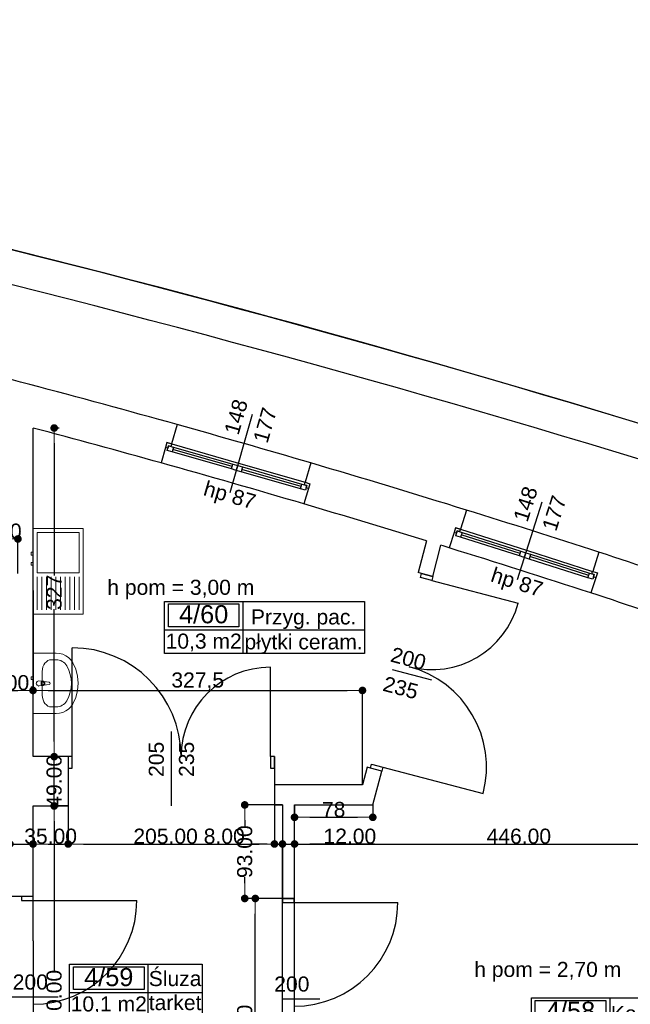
# Model space of a CAD drawing. Header units: millimetres. Extents: x -166872 to -65719, y 14266 to 44345.
# Tile 62 of 65: x -103991 to -97920, y 33137 to 42925. Entities that reach past the tile are written whole.
import ezdxf
from ezdxf.enums import TextEntityAlignment as Align

# ---------------------------------------------------------------- set-up
doc = ezdxf.new("R2010")
doc.units = ezdxf.units.MM
doc.header["$MEASUREMENT"] = 0
for name, color, linetype in [('Drzwi', 7, 'Continuous'), ('Obiekt', 7, 'Continuous'), ('Okno', 7, 'Continuous'), ('Strefa', 7, 'Continuous'), ('Strop', 7, 'Continuous'), ('Tekst', 7, 'Continuous'), ('Wymiary', 63, 'Continuous'), ('Ściana', 7, 'Continuous')]:
    doc.layers.add(name, color=color, linetype=linetype)
doc.styles.add('Arial', font='txt')
doc.styles.add('Times new roman', font='txt')
doc.dimstyles.new('GENERATED_STYLE__1', dxfattribs={"dimtxt": 150, "dimasz": 152, "dimexe": 0.18, "dimexo": 0, "dimgap": 0.09, "dimtad": 1, "dimtih": 1, "dimtoh": 1, "dimlfac": 0.1, "dimzin": 0, "dimdsep": 46, "dimtxsty": 'Arial', "dimblk": 'ARROWHEAD_11', "dimblk1": 'ARROWHEAD_11', "dimblk2": 'ARROWHEAD_11', "dimcen": 0.09, "dimclrd": 114, "dimclre": 114, "dimclrt": 114, "dimazin": 0, "dimtfac": 1, "dimtdec": 4, "dimtmove": 0, "dimatfit": 3, "dimfxl": 1, "dimtolj": 1, "dimtzin": 0, "dimarcsym": 0})
doc.dimstyles.new('GENERATED_STYLE__2', dxfattribs={"dimtxt": 150, "dimasz": 152, "dimexe": 0.18, "dimexo": 0, "dimgap": 0.09, "dimtad": 1, "dimlfac": 0.1, "dimzin": 0, "dimdsep": 46, "dimtxsty": 'Arial', "dimblk": 'ARROWHEAD_11', "dimblk1": 'ARROWHEAD_11', "dimblk2": 'ARROWHEAD_11', "dimcen": 0.09, "dimclrd": 114, "dimclre": 114, "dimclrt": 114, "dimazin": 0, "dimtfac": 1, "dimtdec": 4, "dimtmove": 0, "dimatfit": 3, "dimfxl": 1, "dimtolj": 1, "dimtzin": 0, "dimarcsym": 0})
doc.dimstyles.new('GENERATED_STYLE__3', dxfattribs={"dimtxt": 150, "dimasz": 152, "dimexe": 0.18, "dimexo": 0, "dimgap": 0.09, "dimtad": 1, "dimlfac": 0.1, "dimzin": 0, "dimdsep": 46, "dimtxsty": 'Arial', "dimblk": 'ARROWHEAD_11', "dimblk1": 'ARROWHEAD_11', "dimblk2": 'ARROWHEAD_11', "dimcen": 0.09, "dimclrd": 114, "dimclre": 114, "dimclrt": 114, "dimazin": 0, "dimtfac": 1, "dimtdec": 4, "dimtmove": 2, "dimatfit": 3, "dimfxl": 1, "dimtolj": 1, "dimtzin": 0, "dimarcsym": 0})

# ---------------------------------------------------------------- blocks, each defined once
blk = doc.blocks.new('Korytarz_4_58_58', base_point=(-98124.2, 32918.1))
at = {"layer": 'Strefa'}
for p, q in [((-98903.2, 33201), (-97323.5, 33201)), ((-98903.2, 32682.4), (-98903.2, 33201)), ((-98124.2, 33201), (-98124.2, 32682.4)), ((-97323.5, 33201), (-97323.5, 32682.4)), ((-98864.3, 33175.1), (-98163.1, 33175.1)), ((-98864.3, 32948.8), (-98864.3, 33175.1)), ((-98163.1, 33175.1), (-98163.1, 32948.8)), ((-98903.2, 32918.1), (-97323.5, 32918.1)), ((-98163.1, 32948.8), (-98864.3, 32948.8)), ((-97323.5, 32682.4), (-98903.2, 32682.4))]:
    blk.add_line(p, q, dxfattribs=at)
at = {"layer": 'Strefa', "style": 'Arial'}
for tag, height, p in [('ROOM_NUMBER', 180, (-98513.7, 33073)), ('ROOM_NAME', 150, (-97723.9, 33046.5)), ('floor_f', 150, (-97723.9, 32819.5)), ('ROOM_CALC_AREA', 150, (-98513.7, 32806.1))]:
    blk.add_attdef(tag, text='', height=height, dxfattribs=at).set_placement(p, align=Align.MIDDLE_CENTER)
blk = doc.blocks.new('Śluza_4_59_59', base_point=(-102715.4, 33253.2))
at = {"layer": 'Strefa'}
for p, q in [((-103494.5, 33536), (-102175.4, 33536)), ((-103494.5, 33017.5), (-103494.5, 33536)), ((-103455.5, 33510.1), (-102754.4, 33510.1)), ((-103455.5, 33283.8), (-103455.5, 33510.1)), ((-102754.4, 33510.1), (-102754.4, 33283.8)), ((-102715.4, 33536), (-102715.4, 33017.5)), ((-102175.4, 33536), (-102175.4, 33017.5)), ((-102754.4, 33283.8), (-103455.5, 33283.8)), ((-103494.5, 33253.2), (-102175.4, 33253.2)), ((-102175.4, 33017.5), (-103494.5, 33017.5))]:
    blk.add_line(p, q, dxfattribs=at)
at = {"layer": 'Strefa', "style": 'Arial'}
for tag, height, p in [('ROOM_NUMBER', 180, (-103104.9, 33408.1)), ('ROOM_NAME', 150, (-102445.4, 33393.4)), ('ROOM_CALC_AREA', 150, (-103104.9, 33141.1)), ('floor_f', 150, (-102445.4, 33154.5))]:
    blk.add_attdef(tag, text='', height=height, dxfattribs=at).set_placement(p, align=Align.MIDDLE_CENTER)
blk = doc.blocks.new('Przyg. pac._4_60_60', base_point=(-101771.9, 36859.7))
at = {"layer": 'Strefa'}
for p, q in [((-102551, 37142.6), (-100563.8, 37142.6)), ((-102551, 36624), (-102551, 37142.6)), ((-102512, 37116.6), (-101810.9, 37116.6)), ((-102512, 36890.3), (-102512, 37116.6)), ((-101810.9, 37116.6), (-101810.9, 36890.3)), ((-101771.9, 37142.6), (-101771.9, 36624)), ((-100563.8, 37142.6), (-100563.8, 36624)), ((-102551, 36859.7), (-100563.8, 36859.7)), ((-101810.9, 36890.3), (-102512, 36890.3)), ((-100563.8, 36624), (-102551, 36624))]:
    blk.add_line(p, q, dxfattribs=at)
at = {"layer": 'Strefa', "style": 'Arial'}
for tag, height, p in [('ROOM_NUMBER', 180, (-102161.5, 37014.6)), ('ROOM_NAME', 150, (-101167.8, 36988.1)), ('ROOM_CALC_AREA', 150, (-102161.5, 36747.6)), ('floor_f', 150, (-101167.8, 36740.6))]:
    blk.add_attdef(tag, text='', height=height, dxfattribs=at).set_placement(p, align=Align.MIDDLE_CENTER)
blk = doc.blocks.new('ARROWHEAD_11')
at = {"color": 0, "linetype": 'Continuous', "lineweight": 0}
blk.add_line((0, 0), (-1, 0), dxfattribs=at)
at = {"color": 0, "linetype": 'Continuous', "lineweight": 0, "const_width": 0.25, "flags": 128}
blk.add_lwpolyline([(-0.125, 0, 1), (0.125, 0, 1)], format="xyb", close=True, dxfattribs=at)
blk = doc.blocks.new('*D5706')
at = {"layer": 'Defpoints', "color": 0}
for p in [(-103858, 34730.8), (-104088, 33769.3), (-103858, 33769.3)]:
    blk.add_point(p, dxfattribs=at)
at = {"layer": 'Wymiary', "color": 114, "lineweight": -2}
for p, q in [((-104900.3, 34730.8), (-104392, 34730.8)), ((-104392, 34730.8), (-104240, 34730.8)), ((-104088, 33769.3), (-104088, 34731)), ((-104088, 34730.8), (-103858, 34730.8)), ((-103858, 33769.3), (-103858, 34731)), ((-103706, 34730.8), (-103554, 34730.8))]:
    blk.add_line(p, q, dxfattribs=at)
at = {"layer": 'Wymiary', "color": 114, "lineweight": -2, "xscale": 152, "yscale": 152, "zscale": 152}
blk.add_blockref('ARROWHEAD_11', (-104088, 34730.8), dxfattribs=at)
at = {"layer": 'Wymiary', "color": 114, "lineweight": -2, "xscale": 152, "yscale": 152, "zscale": 152, "rotation": 180}
blk.add_blockref('ARROWHEAD_11', (-103858, 34730.8), dxfattribs=at)
at = {"layer": 'Wymiary', "color": 114, "lineweight": 13, "insert": (-104646.2, 34807.5), "char_height": 150, "attachment_point": 5, "style": 'Arial'}
blk.add_mtext('\\A1;23.00', dxfattribs=at)
blk = doc.blocks.new('*D5707')
at = {"layer": 'Defpoints', "color": 0}
for p in [(-103508, 35109.3), (-103508, 34730.8), (-103858, 33769.3)]:
    blk.add_point(p, dxfattribs=at)
at = {"layer": 'Wymiary', "color": 114, "lineweight": -2}
for p, q in [((-103508, 35109.3), (-103508, 34730.6)), ((-103858, 33769.3), (-103858, 34731)), ((-103706, 34730.8), (-103660, 34730.8))]:
    blk.add_line(p, q, dxfattribs=at)
at = {"layer": 'Wymiary', "color": 114, "lineweight": -2, "xscale": 152, "yscale": 152, "zscale": 152, "rotation": 180}
blk.add_blockref('ARROWHEAD_11', (-103858, 34730.8), dxfattribs=at)
at = {"layer": 'Wymiary', "color": 114, "lineweight": -2, "xscale": 152, "yscale": 152, "zscale": 152}
blk.add_blockref('ARROWHEAD_11', (-103508, 34730.8), dxfattribs=at)
at = {"layer": 'Wymiary', "color": 114, "lineweight": 13, "insert": (-103683, 34807.5), "char_height": 150, "attachment_point": 5, "style": 'Arial'}
blk.add_mtext('\\A1;35.00', dxfattribs=at)
blk = doc.blocks.new('*D5708')
at = {"layer": 'Defpoints', "color": 0}
for p in [(-103508, 35109.3), (-101458, 35119.3), (-101458, 34730.8)]:
    blk.add_point(p, dxfattribs=at)
at = {"layer": 'Wymiary', "color": 114, "lineweight": -2}
for p, q in [((-103508, 35109.3), (-103508, 34730.6)), ((-101458, 35119.3), (-101458, 34730.6)), ((-103356, 34730.8), (-101610, 34730.8))]:
    blk.add_line(p, q, dxfattribs=at)
at = {"layer": 'Wymiary', "color": 114, "lineweight": -2, "xscale": 152, "yscale": 152, "zscale": 152, "rotation": 180}
blk.add_blockref('ARROWHEAD_11', (-103508, 34730.8), dxfattribs=at)
at = {"layer": 'Wymiary', "color": 114, "lineweight": -2, "xscale": 152, "yscale": 152, "zscale": 152}
blk.add_blockref('ARROWHEAD_11', (-101458, 34730.8), dxfattribs=at)
at = {"layer": 'Wymiary', "color": 114, "lineweight": 13, "insert": (-102539.9, 34807.5), "char_height": 150, "attachment_point": 5, "style": 'Arial'}
blk.add_mtext('\\A1;205.00', dxfattribs=at)
blk = doc.blocks.new('*D5709')
at = {"layer": 'Defpoints', "color": 0}
for p in [(-101458, 35119.3), (-101378, 34730.8), (-101378, 25759.3)]:
    blk.add_point(p, dxfattribs=at)
at = {"layer": 'Wymiary', "color": 114, "lineweight": -2}
for p, q in [((-101458, 35119.3), (-101458, 34730.6)), ((-102151.4, 34730.8), (-101762, 34730.8)), ((-101762, 34730.8), (-101610, 34730.8)), ((-101458, 34730.8), (-101378, 34730.8)), ((-101378, 25759.3), (-101378, 34731)), ((-101226, 34730.8), (-101074, 34730.8))]:
    blk.add_line(p, q, dxfattribs=at)
at = {"layer": 'Wymiary', "color": 114, "lineweight": -2, "xscale": 152, "yscale": 152, "zscale": 152}
blk.add_blockref('ARROWHEAD_11', (-101458, 34730.8), dxfattribs=at)
at = {"layer": 'Wymiary', "color": 114, "lineweight": -2, "xscale": 152, "yscale": 152, "zscale": 152, "rotation": 180}
blk.add_blockref('ARROWHEAD_11', (-101378, 34730.8), dxfattribs=at)
at = {"layer": 'Wymiary', "color": 114, "lineweight": 13, "insert": (-101956.8, 34807.5), "char_height": 150, "attachment_point": 5, "style": 'Arial'}
blk.add_mtext('\\A1;8.00', dxfattribs=at)
blk = doc.blocks.new('*D5710')
at = {"layer": 'Defpoints', "color": 0}
for p in [(-101258, 34730.8), (-101378, 25759.3), (-101258, 25759.3)]:
    blk.add_point(p, dxfattribs=at)
at = {"layer": 'Wymiary', "color": 114, "lineweight": -2}
for p, q in [((-101530, 34730.8), (-101682, 34730.8)), ((-101378, 25759.3), (-101378, 34731)), ((-101378, 34730.8), (-101258, 34730.8)), ((-101258, 25759.3), (-101258, 34731)), ((-100954, 34730.8), (-101106, 34730.8)), ((-100462.4, 34730.8), (-100954, 34730.8))]:
    blk.add_line(p, q, dxfattribs=at)
at = {"layer": 'Wymiary', "color": 114, "lineweight": -2, "xscale": 152, "yscale": 152, "zscale": 152}
blk.add_blockref('ARROWHEAD_11', (-101378, 34730.8), dxfattribs=at)
at = {"layer": 'Wymiary', "color": 114, "lineweight": -2, "xscale": 152, "yscale": 152, "zscale": 152, "rotation": 180}
blk.add_blockref('ARROWHEAD_11', (-101258, 34730.8), dxfattribs=at)
at = {"layer": 'Wymiary', "color": 114, "lineweight": 13, "insert": (-100708.2, 34807.5), "char_height": 150, "attachment_point": 5, "style": 'Arial'}
blk.add_mtext('\\A1;12.00', dxfattribs=at)
blk = doc.blocks.new('*D5711')
at = {"layer": 'Defpoints', "color": 0}
for p in [(-96798, 34730.8), (-96798, 34704.3), (-101258, 25759.3)]:
    blk.add_point(p, dxfattribs=at)
at = {"layer": 'Wymiary', "color": 114, "lineweight": -2}
for p, q in [((-101258, 25759.3), (-101258, 34731)), ((-101106, 34730.8), (-96950, 34730.8)), ((-96798, 34704.3), (-96798, 34731))]:
    blk.add_line(p, q, dxfattribs=at)
at = {"layer": 'Wymiary', "color": 114, "lineweight": -2, "xscale": 152, "yscale": 152, "zscale": 152, "rotation": 180}
blk.add_blockref('ARROWHEAD_11', (-101258, 34730.8), dxfattribs=at)
at = {"layer": 'Wymiary', "color": 114, "lineweight": -2, "xscale": 152, "yscale": 152, "zscale": 152}
blk.add_blockref('ARROWHEAD_11', (-96798, 34730.8), dxfattribs=at)
at = {"layer": 'Wymiary', "color": 114, "lineweight": 13, "insert": (-99028, 34807.5), "char_height": 150, "attachment_point": 5, "style": 'Arial'}
blk.add_mtext('\\A1;446.00', dxfattribs=at)
blk = doc.blocks.new('*D5743')
at = {"layer": 'Defpoints', "color": 0}
for p in [(-104088, 33769.3), (-103858, 33769.3), (-103858, 32394.6)]:
    blk.add_point(p, dxfattribs=at)
at = {"layer": 'Wymiary', "color": 114, "lineweight": -2}
for p, q in [((-104088, 33769.3), (-104088, 32394.4)), ((-103858, 33769.3), (-103858, 32394.4)), ((-104900.3, 32394.6), (-104392, 32394.6)), ((-104392, 32394.6), (-104240, 32394.6)), ((-104088, 32394.6), (-103858, 32394.6)), ((-103706, 32394.6), (-103554, 32394.6))]:
    blk.add_line(p, q, dxfattribs=at)
at = {"layer": 'Wymiary', "color": 114, "lineweight": -2, "xscale": 152, "yscale": 152, "zscale": 152}
blk.add_blockref('ARROWHEAD_11', (-104088, 32394.6), dxfattribs=at)
at = {"layer": 'Wymiary', "color": 114, "lineweight": -2, "xscale": 152, "yscale": 152, "zscale": 152, "rotation": 180}
blk.add_blockref('ARROWHEAD_11', (-103858, 32394.6), dxfattribs=at)
at = {"layer": 'Wymiary', "color": 114, "lineweight": 13, "insert": (-104646.2, 32471.3), "char_height": 150, "attachment_point": 5, "style": 'Arial'}
blk.add_mtext('\\A1;23.00', dxfattribs=at)
blk = doc.blocks.new('*D5744')
at = {"layer": 'Defpoints', "color": 0}
for p in [(-103858, 33769.3), (-101378, 32394.6), (-101378, 25759.3)]:
    blk.add_point(p, dxfattribs=at)
at = {"layer": 'Wymiary', "color": 114, "lineweight": -2}
for p, q in [((-103858, 33769.3), (-103858, 32394.4)), ((-103706, 32394.6), (-101530, 32394.6)), ((-101378, 25759.3), (-101378, 32394.8))]:
    blk.add_line(p, q, dxfattribs=at)
at = {"layer": 'Wymiary', "color": 114, "lineweight": -2, "xscale": 152, "yscale": 152, "zscale": 152, "rotation": 180}
blk.add_blockref('ARROWHEAD_11', (-103858, 32394.6), dxfattribs=at)
at = {"layer": 'Wymiary', "color": 114, "lineweight": -2, "xscale": 152, "yscale": 152, "zscale": 152}
blk.add_blockref('ARROWHEAD_11', (-101378, 32394.6), dxfattribs=at)
at = {"layer": 'Wymiary', "color": 114, "lineweight": 13, "insert": (-102731.8, 32471.3), "char_height": 150, "attachment_point": 5, "style": 'Arial'}
blk.add_mtext('\\A1;248.00', dxfattribs=at)
blk = doc.blocks.new('*D5852')
at = {"layer": 'Defpoints', "color": 0}
for p in [(-103858, 37252.4), (-104458, 36374.3), (-103858, 36257.1)]:
    blk.add_point(p, dxfattribs=at)
at = {"layer": 'Wymiary', "color": 114, "lineweight": -2}
for p, q in [((-103858, 37252.4), (-103858, 36256.9)), ((-104458, 36374.3), (-104458, 36256.9)), ((-104306, 36257.1), (-104010, 36257.1))]:
    blk.add_line(p, q, dxfattribs=at)
at = {"layer": 'Wymiary', "color": 114, "lineweight": -2, "xscale": 152, "yscale": 152, "zscale": 152, "rotation": 180}
blk.add_blockref('ARROWHEAD_11', (-104458, 36257.1), dxfattribs=at)
at = {"layer": 'Wymiary', "color": 114, "lineweight": -2, "xscale": 152, "yscale": 152, "zscale": 152}
blk.add_blockref('ARROWHEAD_11', (-103858, 36257.1), dxfattribs=at)
at = {"layer": 'Wymiary', "color": 114, "lineweight": 13, "insert": (-104158, 36333.8), "char_height": 150, "attachment_point": 5, "style": 'Arial'}
blk.add_mtext('\\A1;60.00', dxfattribs=at)
blk = doc.blocks.new('*D5853')
at = {"layer": 'Defpoints', "color": 0}
for p in [(-103858, 37252.4), (-100582.7, 36257.1), (-100582.7, 35319.3)]:
    blk.add_point(p, dxfattribs=at)
at = {"layer": 'Wymiary', "color": 114, "lineweight": -2}
for p, q in [((-103858, 37252.4), (-103858, 36256.9)), ((-103706, 36257.1), (-100734.7, 36257.1)), ((-100582.7, 35319.3), (-100582.7, 36257.3))]:
    blk.add_line(p, q, dxfattribs=at)
at = {"layer": 'Wymiary', "color": 114, "lineweight": -2, "xscale": 152, "yscale": 152, "zscale": 152, "rotation": 180}
blk.add_blockref('ARROWHEAD_11', (-103858, 36257.1), dxfattribs=at)
at = {"layer": 'Wymiary', "color": 114, "lineweight": -2, "xscale": 152, "yscale": 152, "zscale": 152}
blk.add_blockref('ARROWHEAD_11', (-100582.7, 36257.1), dxfattribs=at)
at = {"layer": 'Wymiary', "color": 114, "lineweight": 13, "insert": (-102220.4, 36347.3), "char_height": 150, "attachment_point": 5, "style": 'Arial'}
blk.add_mtext('\\A1;327,5', dxfattribs=at)
blk = doc.blocks.new('*D5854')
at = {"layer": 'Defpoints', "color": 0}
for p in [(-104008, 37763), (-104458, 37419.3), (-104008, 37419.3)]:
    blk.add_point(p, dxfattribs=at)
at = {"layer": 'Wymiary', "color": 114, "lineweight": -2}
for p, q in [((-104458, 37419.3), (-104458, 37763.2)), ((-104306, 37763), (-104160, 37763)), ((-104008, 37419.3), (-104008, 37763.2))]:
    blk.add_line(p, q, dxfattribs=at)
at = {"layer": 'Wymiary', "color": 114, "lineweight": -2, "xscale": 152, "yscale": 152, "zscale": 152, "rotation": 180}
blk.add_blockref('ARROWHEAD_11', (-104458, 37763), dxfattribs=at)
at = {"layer": 'Wymiary', "color": 114, "lineweight": -2, "xscale": 152, "yscale": 152, "zscale": 152}
blk.add_blockref('ARROWHEAD_11', (-104008, 37763), dxfattribs=at)
at = {"layer": 'Wymiary', "color": 114, "lineweight": 13, "insert": (-104233, 37839.7), "char_height": 150, "attachment_point": 5, "style": 'Arial'}
blk.add_mtext('\\A1;45.00', dxfattribs=at)
blk = doc.blocks.new('*D5907')
at = {"layer": 'Defpoints', "color": 0}
for p in [(-101258, 35119.3), (-100480.1, 35119.3), (-100480.1, 34996.4)]:
    blk.add_point(p, dxfattribs=at)
at = {"layer": 'Wymiary', "color": 114, "lineweight": -2}
for p, q in [((-101258, 35119.3), (-101258, 34996.2)), ((-100480.1, 35119.3), (-100480.1, 34996.2)), ((-101106, 34996.4), (-100632.1, 34996.4))]:
    blk.add_line(p, q, dxfattribs=at)
at = {"layer": 'Wymiary', "color": 114, "lineweight": -2, "xscale": 152, "yscale": 152, "zscale": 152, "rotation": 180}
blk.add_blockref('ARROWHEAD_11', (-101258, 34996.4), dxfattribs=at)
at = {"layer": 'Wymiary', "color": 114, "lineweight": -2, "xscale": 152, "yscale": 152, "zscale": 152}
blk.add_blockref('ARROWHEAD_11', (-100480.1, 34996.4), dxfattribs=at)
at = {"layer": 'Wymiary', "color": 114, "lineweight": 13, "insert": (-100869.1, 35073.1), "char_height": 150, "attachment_point": 5, "style": 'Arial'}
blk.add_mtext('\\A1;78', dxfattribs=at)
blk = doc.blocks.new('*D6008')
at = {"layer": 'Defpoints', "color": 0}
for p in [(-101648, 34189.3), (-101378, 34189.3), (-101378, 32189.3)]:
    blk.add_point(p, dxfattribs=at)
at = {"layer": 'Wymiary', "color": 114, "lineweight": -2}
for p, q in [((-101378, 34189.3), (-101648.2, 34189.3)), ((-101648, 32341.3), (-101648, 34037.3)), ((-101378, 32189.3), (-101648.2, 32189.3))]:
    blk.add_line(p, q, dxfattribs=at)
at = {"layer": 'Wymiary', "color": 114, "lineweight": -2, "xscale": 152, "yscale": 152, "zscale": 152}
for p, rotation in [((-101648, 34189.3), 90), ((-101648, 32189.3), 270)]:
    blk.add_blockref('ARROWHEAD_11', p, dxfattribs=dict(at, rotation=rotation))
at = {"layer": 'Wymiary', "color": 114, "lineweight": 13, "insert": (-101753, 32812.8), "char_height": 150, "attachment_point": 5, "rotation": 90, "style": 'Arial'}
blk.add_mtext('\\A1;200.00', dxfattribs=at)
blk = doc.blocks.new('*D6009')
at = {"layer": 'Defpoints', "color": 0}
for p in [(-101753, 35119.3), (-101378, 35119.3), (-101378, 34189.3)]:
    blk.add_point(p, dxfattribs=at)
at = {"layer": 'Wymiary', "color": 114, "lineweight": -2}
for p, q in [((-101378, 35119.3), (-101753.2, 35119.3)), ((-101753, 34967.3), (-101753, 34907.2)), ((-101753, 34341.3), (-101753, 34401.4)), ((-101378, 34189.3), (-101753.2, 34189.3))]:
    blk.add_line(p, q, dxfattribs=at)
at = {"layer": 'Wymiary', "color": 114, "lineweight": -2, "xscale": 152, "yscale": 152, "zscale": 152}
for p, rotation in [((-101753, 35119.3), 90), ((-101753, 34189.3), 270)]:
    blk.add_blockref('ARROWHEAD_11', p, dxfattribs=dict(at, rotation=rotation))
at = {"layer": 'Wymiary', "color": 114, "lineweight": 13, "insert": (-101753, 34654.3), "char_height": 150, "attachment_point": 5, "rotation": 90, "style": 'Arial'}
blk.add_mtext('\\A1;93.00', dxfattribs=at)
blk = doc.blocks.new('*D6190')
at = {"layer": 'Defpoints', "color": 0}
for p in [(-103647.7, 35109.3), (-103508, 35109.3), (-103858, 31209.3)]:
    blk.add_point(p, dxfattribs=at)
at = {"layer": 'Wymiary', "color": 114, "lineweight": -2}
for p, q in [((-103508, 35109.3), (-103647.8, 35109.3)), ((-103647.7, 34957.3), (-103647.7, 33470.5)), ((-103647.7, 31361.3), (-103647.7, 32848.2)), ((-103858, 31209.3), (-103647.5, 31209.3))]:
    blk.add_line(p, q, dxfattribs=at)
at = {"layer": 'Wymiary', "color": 114, "lineweight": -2, "xscale": 152, "yscale": 152, "zscale": 152}
for p, rotation in [((-103647.7, 35109.3), 90), ((-103647.7, 31209.3), 270)]:
    blk.add_blockref('ARROWHEAD_11', p, dxfattribs=dict(at, rotation=rotation))
at = {"layer": 'Wymiary', "color": 114, "lineweight": 13, "insert": (-103647.7, 33159.3), "char_height": 150, "attachment_point": 5, "rotation": 90, "style": 'Arial'}
blk.add_mtext('\\A1;390.00', dxfattribs=at)
blk = doc.blocks.new('*D6191')
at = {"layer": 'Defpoints', "color": 0}
for p in [(-103647.7, 35599.3), (-103508, 35599.3), (-103508, 35109.3)]:
    blk.add_point(p, dxfattribs=at)
at = {"layer": 'Wymiary', "color": 114, "lineweight": -2}
for p, q in [((-103647.7, 35751.3), (-103647.7, 35903.3)), ((-103508, 35599.3), (-103647.8, 35599.3)), ((-103647.7, 35109.3), (-103647.7, 35599.3)), ((-103508, 35109.3), (-103647.8, 35109.3)), ((-103647.7, 34957.3), (-103647.7, 34805.3))]:
    blk.add_line(p, q, dxfattribs=at)
at = {"layer": 'Wymiary', "color": 114, "lineweight": -2, "xscale": 152, "yscale": 152, "zscale": 152}
for p, rotation in [((-103647.7, 35599.3), 270), ((-103647.7, 35109.3), 90)]:
    blk.add_blockref('ARROWHEAD_11', p, dxfattribs=dict(at, rotation=rotation))
at = {"layer": 'Wymiary', "color": 114, "lineweight": 13, "insert": (-103647.7, 35354.3), "char_height": 150, "attachment_point": 5, "rotation": 90, "style": 'Arial'}
blk.add_mtext('\\A1;49.00', dxfattribs=at)
blk = doc.blocks.new('*D6192')
at = {"layer": 'Defpoints', "color": 0}
for p in [(-103647.7, 38865.8), (-103599.6, 38865.8), (-103508, 35599.3)]:
    blk.add_point(p, dxfattribs=at)
at = {"layer": 'Wymiary', "color": 114, "lineweight": -2}
for p, q in [((-103599.6, 38865.8), (-103647.8, 38865.8)), ((-103647.7, 38713.8), (-103647.7, 37398.3)), ((-103647.7, 35751.3), (-103647.7, 37066.8)), ((-103508, 35599.3), (-103647.8, 35599.3))]:
    blk.add_line(p, q, dxfattribs=at)
at = {"layer": 'Wymiary', "color": 114, "lineweight": -2, "xscale": 152, "yscale": 152, "zscale": 152}
for p, rotation in [((-103647.7, 38865.8), 90), ((-103647.7, 35599.3), 270)]:
    blk.add_blockref('ARROWHEAD_11', p, dxfattribs=dict(at, rotation=rotation))
at = {"layer": 'Wymiary', "color": 114, "lineweight": 13, "insert": (-103647.7, 37232.6), "char_height": 150, "attachment_point": 5, "rotation": 90, "style": 'Arial'}
blk.add_mtext('\\A1;327', dxfattribs=at)

msp = doc.modelspace()

# ---------------------------------------------------------------- linework, layer by layer
at = {"layer": 'Drzwi'}
for p, q in [((-100005.232, 37380.947), (-99995.074, 37419.635)), ((-99995.074, 37419.635), (-99883.844, 37390.431)), ((-99883.844, 37390.431), (-99995.074, 37419.635)), ((-99883.844, 37390.431), (-99894.002, 37351.742)), ((-99894.002, 37351.742), (-100005.232, 37380.947)), ((-99894.002, 37351.742), (-99035.113, 37126.234)), ((-103468.019, 35599.32), (-103468.019, 36681.32)), ((-101498.019, 35599.32), (-101498.019, 36487.32)), ((-103468.019, 35599.32), (-103508.019, 35599.32)), ((-103508.019, 35599.32), (-103508.019, 35484.32)), ((-103508.019, 35599.32), (-103508.019, 35484.32)), ((-103468.019, 35484.32), (-103468.019, 35599.32)), ((-101458.019, 35599.32), (-101498.019, 35599.32)), ((-101498.019, 35599.32), (-101498.019, 35484.32)), ((-101458.019, 35484.32), (-101458.019, 35599.32)), ((-101458.019, 35599.32), (-101458.019, 35484.32)), ((-103508.019, 35484.32), (-103468.019, 35484.32)), ((-101498.019, 35484.32), (-101458.019, 35484.32)), ((-100502.975, 35485.201), (-100492.817, 35523.89)), ((-100391.745, 35455.997), (-100502.975, 35485.201)), ((-100391.745, 35455.997), (-100502.975, 35485.201)), ((-100492.817, 35523.89), (-100381.587, 35494.685)), ((-100381.587, 35494.685), (-100391.745, 35455.997)), ((-100381.587, 35494.685), (-99383.419, 35232.608)), ((-103973.019, 34209.32), (-103973.019, 34169.32)), ((-103858.019, 34209.32), (-103973.019, 34209.32)), ((-103858.019, 34209.32), (-103973.019, 34209.32)), ((-103973.019, 34169.32), (-103858.019, 34169.32)), ((-103858.019, 34169.32), (-103858.019, 34209.32)), ((-103858.019, 34169.32), (-102826.019, 34169.32)), ((-101378.019, 34189.32), (-101378.019, 34149.32)), ((-101263.019, 34189.32), (-101378.019, 34189.32)), ((-101378.019, 34189.32), (-101263.019, 34189.32)), ((-101263.019, 34149.32), (-101263.019, 34189.32)), ((-101378.019, 34149.32), (-101263.019, 34149.32)), ((-101263.019, 34149.32), (-100231.019, 34149.32))]:
    msp.add_line(p, q, dxfattribs=at)
for centre, radius, start, end in [((-99894.002, 37351.742), 888, 255.2885832, 345.2885832), ((-103468.019, 35599.32), 1082, 0, 90), ((-101498.019, 35599.32), 888, 90, 180), ((-100381.587, 35494.685), 1032, 345.2885832, 75.2885832), ((-103858.019, 34169.32), 1032, 270, 0), ((-101263.019, 34149.32), 1032, 270, 0)]:
    msp.add_arc(centre, radius, start, end, dxfattribs=at)
at = {"layer": 'Obiekt'}
for p, q in [((-101677.69, 38999.98), (-101901.109, 38221.401)), ((-98799.171, 38129.135), (-99044.808, 37357.279)), ((-99894.657, 36359.376), (-100282.877, 36461.306)), ((-102483.019, 35850.699), (-102483.019, 35109.32)), ((-103606.64, 33209.32), (-104088.019, 33209.32)), ((-101006.64, 33189.32), (-101378.019, 33189.32))]:
    msp.add_line(p, q, dxfattribs=at)
at = {"layer": 'Obiekt', "lineweight": 5}
for p, q in [((-103858.019, 37442.153), (-103858.019, 37867.153)), ((-103858.019, 37867.153), (-103358.019, 37867.153)), ((-103818.019, 37827.153), (-103398.019, 37827.153)), ((-103818.019, 37627.153), (-103818.019, 37827.153)), ((-103398.019, 37827.153), (-103398.019, 37427.153)), ((-103358.019, 37867.153), (-103358.019, 37017.153)), ((-103878.019, 37630.653), (-103858.019, 37630.653)), ((-103878.019, 37603.653), (-103878.019, 37630.653)), ((-103858.019, 37603.653), (-103878.019, 37603.653)), ((-103858.019, 37630.653), (-103858.019, 37603.653)), ((-103818.019, 37427.153), (-103818.019, 37627.153)), ((-103878.019, 37530.653), (-103858.019, 37530.653)), ((-103878.019, 37503.653), (-103878.019, 37530.653)), ((-103858.019, 37503.653), (-103878.019, 37503.653)), ((-103858.019, 37530.653), (-103858.019, 37503.653)), ((-103858.019, 37017.153), (-103858.019, 37442.153)), ((-103398.019, 37427.153), (-103818.019, 37427.153)), ((-103818.019, 37387.153), (-103818.019, 37057.153)), ((-103771.352, 37387.153), (-103771.352, 37057.153)), ((-103724.685, 37387.153), (-103724.685, 37057.153)), ((-103678.019, 37387.153), (-103678.019, 37057.153)), ((-103631.352, 37387.153), (-103631.352, 37057.153)), ((-103584.685, 37387.153), (-103584.685, 37057.153)), ((-103538.019, 37387.153), (-103538.019, 37057.153)), ((-103491.352, 37387.153), (-103491.352, 37057.153)), ((-103444.685, 37387.153), (-103444.685, 37057.153)), ((-103398.019, 37387.153), (-103398.019, 37057.153)), ((-103358.019, 37017.153), (-103858.019, 37017.153)), ((-103628.928, 36628.048), (-103858.019, 36628.048)), ((-103858.019, 36628.048), (-103858.019, 36028.048)), ((-103595.206, 36625.153), (-103628.928, 36628.048)), ((-103562.562, 36616.561), (-103595.206, 36625.153)), ((-103532.038, 36602.547), (-103562.562, 36616.561)), ((-103674.746, 36562.831), (-103628.928, 36562.831)), ((-103504.612, 36583.558), (-103532.038, 36602.547)), ((-103481.158, 36560.2), (-103504.612, 36583.558)), ((-103462.428, 36533.222), (-103481.158, 36560.2)), ((-103432.487, 36468.03), (-103462.428, 36533.222)), ((-103765.701, 36446.874), (-103765.701, 36209.222)), ((-103414.188, 36399.01), (-103432.487, 36468.03)), ((-103858.019, 36391.548), (-103878.019, 36391.548)), ((-103878.019, 36391.548), (-103878.019, 36364.548)), ((-103878.019, 36364.548), (-103858.019, 36364.548)), ((-103858.019, 36364.548), (-103858.019, 36391.548)), ((-103758.748, 36349.048), (-103800.701, 36353.048)), ((-103775.79, 36341.648), (-103760.92, 36341.648)), ((-103775.79, 36314.448), (-103775.79, 36341.648)), ((-103760.92, 36314.448), (-103775.79, 36314.448)), ((-103696.301, 36339.148), (-103749.234, 36345.778)), ((-103749.234, 36310.318), (-103696.301, 36316.948)), ((-103408.032, 36328.048), (-103414.188, 36399.01)), ((-103414.188, 36257.087), (-103408.032, 36328.048)), ((-103858.019, 36291.548), (-103878.019, 36291.548)), ((-103878.019, 36291.548), (-103878.019, 36264.548)), ((-103878.019, 36264.548), (-103858.019, 36264.548)), ((-103858.019, 36264.548), (-103858.019, 36291.548)), ((-103800.701, 36303.048), (-103758.748, 36307.048)), ((-103432.487, 36188.066), (-103414.188, 36257.087)), ((-103481.158, 36095.896), (-103462.428, 36122.874)), ((-103462.428, 36122.874), (-103432.487, 36188.066)), ((-103858.019, 36028.048), (-103628.928, 36028.048)), ((-103674.746, 36093.266), (-103628.928, 36093.266)), ((-103628.928, 36028.048), (-103595.206, 36030.943)), ((-103595.206, 36030.943), (-103562.562, 36039.535)), ((-103562.562, 36039.535), (-103532.038, 36053.55)), ((-103532.038, 36053.55), (-103504.612, 36072.539)), ((-103504.612, 36072.539), (-103481.158, 36095.896))]:
    msp.add_line(p, q, dxfattribs=at)
for centre, radius, start, end in [((-103800.701, 36328.048), 25, 90, 270), ((-103760.92, 36328.048), 13.6, 270, 90), ((-103760.648, 36328.048), 21.086, 57.2289746, 84.8303928), ((-103760.648, 36328.048), 21.086, 302.7710254, 57.2289746), ((-103697.691, 36328.048), 11.187, 277.1389248, 82.8610752), ((-103760.648, 36328.048), 21.086, 275.1696072, 302.7710254)]:
    msp.add_arc(centre, radius, start, end, dxfattribs=at)
for centre, major_axis, ratio, start_param, end_param in [((-103674.746, 36446.744), (0, 116.066), 0.78364566, 0, 1.57079633), ((-103628.928, 36446.9), (121.2, 0), 0.95652174, 0.49697483, 1.57079633), ((-103858.019, 36328.048), (381.818, 0), 0.95652174, 5.78621047, 6.78016015), ((-103674.746, 36209.353), (0, 116.066), 0.78364566, 1.57079633, 3.14159265), ((-103628.928, 36209.196), (121.2, 0), 0.95652174, 4.71238898, 5.78621048)]:
    msp.add_ellipse(centre, major_axis=major_axis, ratio=ratio, start_param=start_param, end_param=end_param, dxfattribs=at)
for p in [(-103758.748, 36349.048), (-103696.301, 36339.148), (-103800.701, 36303.048), (-103749.234, 36310.318)]:
    msp.add_point(p, dxfattribs=at)
at = {"layer": 'Okno'}
for p, q in [((-102527.961, 38721.065), (-102541.411, 38672.907)), ((-102527.62, 38720.967), (-102541.411, 38672.907)), ((-102517.381, 38666.011), (-102541.411, 38672.907)), ((-102527.961, 38721.065), (-102479.56, 38707.176)), ((-102479.991, 38707.3), (-102527.961, 38721.065)), ((-102524.277, 38641.981), (-102510.486, 38690.041)), ((-102510.486, 38690.041), (-102517.381, 38666.011)), ((-102486.455, 38683.146), (-102510.486, 38690.041)), ((-102510.486, 38690.041), (-102462.425, 38676.25)), ((-102479.56, 38707.176), (-102486.455, 38683.146)), ((-102479.56, 38707.176), (-101816.326, 38516.856)), ((-102462.425, 38676.25), (-102476.216, 38628.19)), ((-102462.425, 38676.25), (-101871.282, 38506.617)), ((-102476.216, 38628.19), (-102524.277, 38641.981)), ((-101885.074, 38458.557), (-102476.216, 38628.19)), ((-101885.074, 38458.557), (-102476.216, 38628.19)), ((-101878.178, 38482.587), (-102469.321, 38652.22)), ((-101885.074, 38458.557), (-101871.282, 38506.617)), ((-101871.282, 38506.617), (-101823.222, 38492.826)), ((-101837.013, 38444.765), (-101823.222, 38492.826)), ((-101823.222, 38492.826), (-101837.013, 38444.765)), ((-101823.222, 38492.826), (-101775.162, 38479.034)), ((-101816.326, 38516.856), (-101153.093, 38326.536)), ((-101775.162, 38479.034), (-101788.953, 38430.974)), ((-101775.162, 38479.034), (-101184.019, 38309.401)), ((-101837.013, 38444.765), (-101885.074, 38458.557)), ((-101788.953, 38430.974), (-101837.013, 38444.765)), ((-101197.81, 38261.341), (-101788.953, 38430.974)), ((-101197.81, 38261.341), (-101788.953, 38430.974)), ((-101190.915, 38285.371), (-101782.057, 38455.004)), ((-101197.81, 38261.341), (-101184.019, 38309.401)), ((-101184.019, 38309.401), (-101135.959, 38295.61)), ((-101159.989, 38302.506), (-101153.093, 38326.536)), ((-101135.959, 38295.61), (-101159.989, 38302.506)), ((-101153.093, 38326.536), (-101104.692, 38312.647)), ((-101152.662, 38326.412), (-101104.692, 38312.647)), ((-101135.959, 38295.61), (-101149.75, 38247.55)), ((-101142.854, 38271.58), (-101135.959, 38295.61)), ((-101118.824, 38264.684), (-101142.854, 38271.58)), ((-101105.033, 38312.745), (-101118.824, 38264.684)), ((-101104.692, 38312.647), (-101118.824, 38264.684)), ((-101149.75, 38247.55), (-101197.81, 38261.341)), ((-99657.084, 37874.699), (-99671.909, 37826.946)), ((-99656.746, 37874.592), (-99671.909, 37826.946)), ((-99648.086, 37819.365), (-99671.909, 37826.946)), ((-99657.084, 37874.699), (-99609.101, 37859.429)), ((-99609.529, 37859.565), (-99657.084, 37874.699)), ((-99655.668, 37795.542), (-99640.505, 37843.188)), ((-99608.022, 37780.379), (-99655.668, 37795.542)), ((-99640.505, 37843.188), (-99648.086, 37819.365)), ((-99616.682, 37835.606), (-99640.505, 37843.188)), ((-99640.505, 37843.188), (-99592.859, 37828.025)), ((-99609.101, 37859.429), (-99616.682, 37835.606)), ((-99609.101, 37859.429), (-98951.593, 37650.182)), ((-99592.859, 37828.025), (-99608.022, 37780.379)), ((-99021.983, 37593.877), (-99608.022, 37780.379)), ((-99021.983, 37593.877), (-99608.022, 37780.379)), ((-99014.402, 37617.7), (-99600.441, 37804.202)), ((-99592.859, 37828.025), (-99006.82, 37641.523)), ((-99021.983, 37593.877), (-99006.82, 37641.523)), ((-98974.338, 37578.714), (-99021.983, 37593.877)), ((-99006.82, 37641.523), (-98959.175, 37626.36)), ((-98974.338, 37578.714), (-98959.175, 37626.36)), ((-98959.175, 37626.36), (-98974.338, 37578.714)), ((-98959.175, 37626.36), (-98911.529, 37611.197)), ((-98951.593, 37650.182), (-98294.086, 37440.936)), ((-98911.529, 37611.197), (-98926.692, 37563.551)), ((-98333.072, 37400.872), (-98919.111, 37587.374)), ((-98911.529, 37611.197), (-98325.49, 37424.695)), ((-98926.692, 37563.551), (-98974.338, 37578.714)), ((-98340.653, 37377.049), (-98926.692, 37563.551)), ((-98340.653, 37377.049), (-98926.692, 37563.551)), ((-98340.653, 37377.049), (-98325.49, 37424.695)), ((-98325.49, 37424.695), (-98277.845, 37409.532)), ((-98301.667, 37417.113), (-98294.086, 37440.936)), ((-98277.845, 37409.532), (-98301.667, 37417.113)), ((-98294.086, 37440.936), (-98246.103, 37425.666)), ((-98293.658, 37440.8), (-98246.103, 37425.666)), ((-98277.845, 37409.532), (-98293.008, 37361.887)), ((-98285.426, 37385.709), (-98277.845, 37409.532)), ((-98246.441, 37425.773), (-98261.603, 37378.128)), ((-98246.103, 37425.666), (-98261.603, 37378.128)), ((-98293.008, 37361.887), (-98340.653, 37377.049)), ((-98261.603, 37378.128), (-98285.426, 37385.709))]:
    msp.add_line(p, q, dxfattribs=at)
for radius, start, end in [(104642.008, 73.60997827, 74.36753218), (104232.008, 73.58260122, 74.39490922), (104642.008, 71.96797392, 72.72552782), (104232.008, 71.94059687, 72.75290487)]:
    msp.add_arc((-130623.425, -61871.074), radius, start, end, dxfattribs=at)
at = {"layer": 'Strop', "flags": 128}
msp.add_lwpolyline([(-114963.364, 42885.522, -0.034913), (-97147.904, 38702.246, -0.03139835), (-83179.127, 33388.934, -0.00358934), (-81600.813, 32648.61, -0.01554929), (-75154.286, 29191.532, -0.0168287), (-67557.968, 24484.617), (-67557.968, 20745.281), (-74808.018, 20745.281), (-74808.018, 16049.32), (-96528.019, 16049.32), (-96528.019, 14639.32), (-140258.019, 14639.32)], format="xyb", dxfattribs=at)
at = {"layer": 'Ściana'}
for p, q in [((-102426.007, 38900.228), (-102479.991, 38707.3)), ((-102541.411, 38672.907), (-102584.453, 38518.803)), ((-102527.961, 38721.065), (-102541.411, 38672.907)), ((-102479.991, 38707.3), (-102527.961, 38721.065)), ((-101096.131, 38518.61), (-101152.662, 38326.412)), ((-101152.662, 38326.412), (-101104.692, 38312.647)), ((-101104.692, 38312.647), (-101118.824, 38264.684)), ((-101118.824, 38264.684), (-101164.046, 38111.207)), ((-99550.038, 38050.868), (-99609.529, 37859.565)), ((-99671.909, 37826.946), (-99719.348, 37674.139)), ((-99657.084, 37874.699), (-99671.909, 37826.946)), ((-99609.529, 37859.565), (-99657.084, 37874.699)), ((-98231.644, 37631.299), (-98293.658, 37440.8)), ((-99995.074, 37419.635), (-100028.926, 37428.524)), ((-99883.844, 37390.431), (-99995.074, 37419.635)), ((-98293.658, 37440.8), (-98246.103, 37425.666)), ((-98246.103, 37425.666), (-98261.603, 37378.128)), ((-98261.603, 37378.128), (-98311.204, 37226.009)), ((-103508.019, 35599.32), (-103508.019, 35484.32)), ((-101458.019, 35599.32), (-101458.019, 35484.32)), ((-103508.019, 35484.32), (-103508.019, 35109.32)), ((-101458.019, 35484.32), (-101458.019, 35109.32)), ((-100502.975, 35485.201), (-100536.827, 35494.089)), ((-100391.745, 35455.997), (-100502.975, 35485.201)), ((-103973.019, 34209.32), (-104088.019, 34209.32)), ((-103858.019, 34209.32), (-103973.019, 34209.32)), ((-101378.019, 34189.32), (-101263.019, 34189.32)), ((-101263.019, 34189.32), (-101258.019, 34189.32))]:
    msp.add_line(p, q, dxfattribs=at)
at = {"layer": 'Ściana', "flags": 128}
for points in [[(-103858.019, 35599.32), (-103858.019, 38865.833)], [(-99946.034, 37744.232), (-100028.926, 37428.524)], [(-99883.844, 37390.431), (-99802.579, 37699.941)], [(-103508.019, 35599.32), (-103858.019, 35599.32)], [(-100536.827, 35494.089), (-100582.714, 35319.32)], [(-100480.142, 35119.32), (-100391.745, 35455.997)], [(-100582.714, 35319.32), (-101458.019, 35319.32)], [(-101458.019, 35319.32), (-101458.019, 35119.32)], [(-103858.019, 34209.32), (-103858.019, 35109.32)], [(-103858.019, 35109.32), (-103508.019, 35109.32)], [(-101458.019, 35119.32), (-101378.019, 35119.32)], [(-101378.019, 35119.32), (-101378.019, 34189.32)], [(-101258.019, 35119.32), (-100480.142, 35119.32)], [(-101258.019, 34189.32), (-101258.019, 35119.32)]]:
    msp.add_lwpolyline(points, dxfattribs=at)
at = {"layer": 'Ściana'}
for centre, radius, start, end in [((-135974.129, -86621.024), 131199.839, 72.78657015, 80.72275794), ((-135974.129, -86621.024), 130859.839, 72.78658978, 80.72275794), ((-130623.425, -61871.074), 104642.008, 74.36753218, 76.02958986), ((-130623.425, -61871.074), 104232.008, 74.39490922, 75.12051116), ((-130623.425, -61871.074), 104642.008, 72.72552782, 73.60997827), ((-130623.425, -61871.074), 104232.008, 72.88333381, 73.58260122), ((-130623.425, -61871.074), 104232.008, 72.75290487, 72.80080438), ((-130623.425, -61871.074), 104642.008, 71.28885706, 71.96797392), ((-130623.425, -61871.074), 104232.008, 71.28417322, 71.94059687)]:
    msp.add_arc(centre, radius, start, end, dxfattribs=at)

# ---------------------------------------------------------------- block references
at = {"layer": 'Strefa'}
ref = msp.add_blockref('Przyg. pac._4_60_60', (-101771.932, 36859.7), dxfattribs=at)
ref.add_attrib('ROOM_NAME', 'Przyg. pac.', dxfattribs={"color": 7, "height": 150, "style": 'Arial'}).set_placement((-101167.848, 36988.1), align=Align.MIDDLE_CENTER)
ref.add_attrib('ROOM_NUMBER', '4/60', dxfattribs={"color": 7, "height": 180, "style": 'Arial'}).set_placement((-102161.452, 37014.647), align=Align.MIDDLE_CENTER)
ref.add_attrib('ROOM_CALC_AREA', '10,3 m2', dxfattribs={"color": 7, "height": 150, "style": 'Arial'}).set_placement((-102161.452, 36747.646), align=Align.MIDDLE_CENTER)
ref.add_attrib('floor_f', 'płytki ceram.', dxfattribs={"color": 7, "height": 150, "style": 'Arial'}).set_placement((-101167.848, 36740.6), align=Align.MIDDLE_CENTER)
ref = msp.add_blockref('Śluza_4_59_59', (-102715.418, 33253.169), dxfattribs=at)
ref.add_attrib('ROOM_NAME', 'Śluza', dxfattribs={"color": 7, "height": 150, "style": 'Arial'}).set_placement((-102445.418, 33393.432), align=Align.MIDDLE_CENTER)
ref.add_attrib('ROOM_NUMBER', '4/59', dxfattribs={"color": 7, "height": 180, "style": 'Arial'}).set_placement((-103104.939, 33408.055), align=Align.MIDDLE_CENTER)
ref.add_attrib('ROOM_CALC_AREA', '10,1 m2', dxfattribs={"color": 7, "height": 150, "style": 'Arial'}).set_placement((-103104.939, 33141.115), align=Align.MIDDLE_CENTER)
ref.add_attrib('floor_f', 'tarket', dxfattribs={"color": 7, "height": 150, "style": 'Arial'}).set_placement((-102445.418, 33154.486), align=Align.MIDDLE_CENTER)
ref = msp.add_blockref('Korytarz_4_58_58', (-98124.173, 32918.136), dxfattribs=at)
ref.add_attrib('ROOM_NAME', 'Korytarz', dxfattribs={"color": 7, "height": 150, "style": 'Arial'}).set_placement((-97723.853, 33046.536), align=Align.MIDDLE_CENTER)
ref.add_attrib('ROOM_NUMBER', '4/58', dxfattribs={"color": 7, "height": 180, "style": 'Arial'}).set_placement((-98513.693, 33073.022), align=Align.MIDDLE_CENTER)
ref.add_attrib('ROOM_CALC_AREA', '21,7 m2', dxfattribs={"color": 7, "height": 150, "style": 'Arial'}).set_placement((-98513.693, 32806.082), align=Align.MIDDLE_CENTER)
ref.add_attrib('floor_f', 'tarket', dxfattribs={"color": 7, "height": 150, "style": 'Arial'}).set_placement((-97723.853, 32819.453), align=Align.MIDDLE_CENTER)

# ---------------------------------------------------------------- texts
at = {"layer": 'Obiekt', "char_height": 150, "attachment_point": 7, "style": 'Arial'}
for s, insert, rotation in [('\\A1;{\\fArial|b0|i0|c238|p38;148}', (-101814.017, 38787.867), 73.9887552), ('\\A1;{\\fArial|b0|i0|c238|p38;177}', (-101528.027, 38705.8), 73.9887552), ('\\A1;{\\fArial|b0|i0|c238|p38;hp 87}', (-102186.464, 38156.768), 343.9887552), ('\\A1;{\\fArial|b0|i0|c238|p38;148}', (-98941.519, 37921.016), 72.3467509), ('\\A1;{\\fArial|b0|i0|c238|p38;177}', (-98657.998, 37830.788), 72.3467509), ('\\A1;{\\fArial|b0|i0|c238|p38;hp 87}', (-99331.897, 37300.849), 342.3467509), ('\\A1;{\\fArial|b0|i0|c238|p38;200}', (-100314.424, 36544.579), 345.2885832), ('\\A1;{\\fArial|b0|i0|c238|p38;235}', (-100390.635, 36254.315), 345.2885832), ('\\A1;{\\fArial|b0|i0|c238|p38;205}', (-102555.55, 35397.66), 90), ('\\A1;{\\fArial|b0|i0|c238|p38;235}', (-102255.447, 35397.66), 90)]:
    msp.add_mtext(s, dxfattribs=dict(at, insert=insert, rotation=rotation))
for insert in [(-104059.679, 33281.852), (-101459.679, 33261.852)]:
    msp.add_mtext('\\A1;{\\fArial|b0|i0|c238|p38;200}', dxfattribs=dict(at, insert=insert))
at = {"layer": 'Tekst', "char_height": 150, "attachment_point": 2, "style": 'Times new roman'}
for s, insert in [('\\A1;{\\fArial|b0|i0|c0|p38;h pom = 3,00 m}', (-102388.717, 37357.692)), ('\\A1;{\\fArial|b0|i0|c0|p38;h pom = 2,70 m}', (-98740.611, 33559.27))]:
    msp.add_mtext(s, dxfattribs=dict(at, insert=insert))

# ---------------------------------------------------------------- dimensions: what is measured, and where the dimension line sits
at = {"layer": 'Wymiary', "lineweight": 13}
dim = msp.add_linear_dim(base=(-103647.663, 38865.833), p1=(-103508.019, 35599.32), p2=(-103599.629, 38865.833), angle=90, text='327', dimstyle='GENERATED_STYLE__2', dxfattribs=at)
dim.commit()
dim.dimension.update_dxf_attribs({"geometry": '*D6192', "text_midpoint": (-103647.663, 37232.577), "dimtype": 128, "text_rotation": 90})
for base, p1, p2, picture, middle in [((-104008.019, 37763.016), (-104458.019, 37419.32), (-104008.019, 37419.32), '*D5854', (-104233.019, 37763.016)), ((-103858.019, 36257.11), (-104458.019, 36374.32), (-103858.019, 37252.444), '*D5852', (-104158.019, 36257.11)), ((-103508.019, 34730.82), (-103858.019, 33769.32), (-103508.019, 35109.32), '*D5707', (-103683.019, 34730.82)), ((-101458.019, 34730.82), (-103508.019, 35109.32), (-101458.019, 35119.32), '*D5708', (-102539.933, 34730.82)), ((-101378.019, 34730.82), (-101458.019, 35119.32), (-101378.019, 25759.32), '*D5709', (-101956.771, 34730.82)), ((-103858.019, 34730.82), (-104088.019, 33769.32), (-103858.019, 33769.32), '*D5706', (-104646.219, 34730.82)), ((-101258.019, 34730.82), (-101378.019, 25759.32), (-101258.019, 25759.32), '*D5710', (-100708.158, 34730.82)), ((-96798.019, 34730.82), (-101258.019, 25759.32), (-96798.019, 34704.32), '*D5711', (-99028.019, 34730.82)), ((-103858.019, 32394.584), (-104088.019, 33769.32), (-103858.019, 33769.32), '*D5743', (-104646.219, 32394.584)), ((-101378.019, 32394.584), (-103858.019, 33769.32), (-101378.019, 25759.32), '*D5744', (-102731.848, 32394.584))]:
    dim = msp.add_linear_dim(base=base, p1=p1, p2=p2, dimstyle='GENERATED_STYLE__1', dxfattribs=at)
    dim.commit()
    dim.dimension.update_dxf_attribs({"geometry": picture, "text_midpoint": middle, "dimtype": 128})
for base, p1, p2, text, picture, middle in [((-100582.714, 36257.11), (-103858.019, 37252.444), (-100582.714, 35319.32), '327,5', '*D5853', (-102220.367, 36257.11)), ((-100480.142, 34996.385), (-101258.019, 35119.32), (-100480.142, 35119.32), '78', '*D5907', (-100869.08, 34996.385))]:
    dim = msp.add_linear_dim(base=base, p1=p1, p2=p2, text=text, dimstyle='GENERATED_STYLE__1', dxfattribs=at)
    dim.commit()
    dim.dimension.update_dxf_attribs({"geometry": picture, "text_midpoint": middle, "dimtype": 128})
for base, p1, p2, dimstyle, picture, middle in [((-103647.663, 35599.32), (-103508.019, 35109.32), (-103508.019, 35599.32), 'GENERATED_STYLE__2', '*D6191', (-103647.663, 35354.32)), ((-103647.663, 35109.32), (-103858.019, 31209.32), (-103508.019, 35109.32), 'GENERATED_STYLE__2', '*D6190', (-103647.663, 33159.32)), ((-101753.019, 35119.32), (-101378.019, 34189.32), (-101378.019, 35119.32), 'GENERATED_STYLE__2', '*D6009', (-101753.019, 34654.32)), ((-101648.019, 34189.32), (-101378.019, 32189.32), (-101378.019, 34189.32), 'GENERATED_STYLE__3', '*D6008', (-101753.019, 32812.833))]:
    dim = msp.add_linear_dim(base=base, p1=p1, p2=p2, angle=90, dimstyle=dimstyle, dxfattribs=at)
    dim.commit()
    dim.dimension.update_dxf_attribs({"geometry": picture, "text_midpoint": middle, "dimtype": 128, "text_rotation": 90})

doc.saveas('drawing.dxf')
